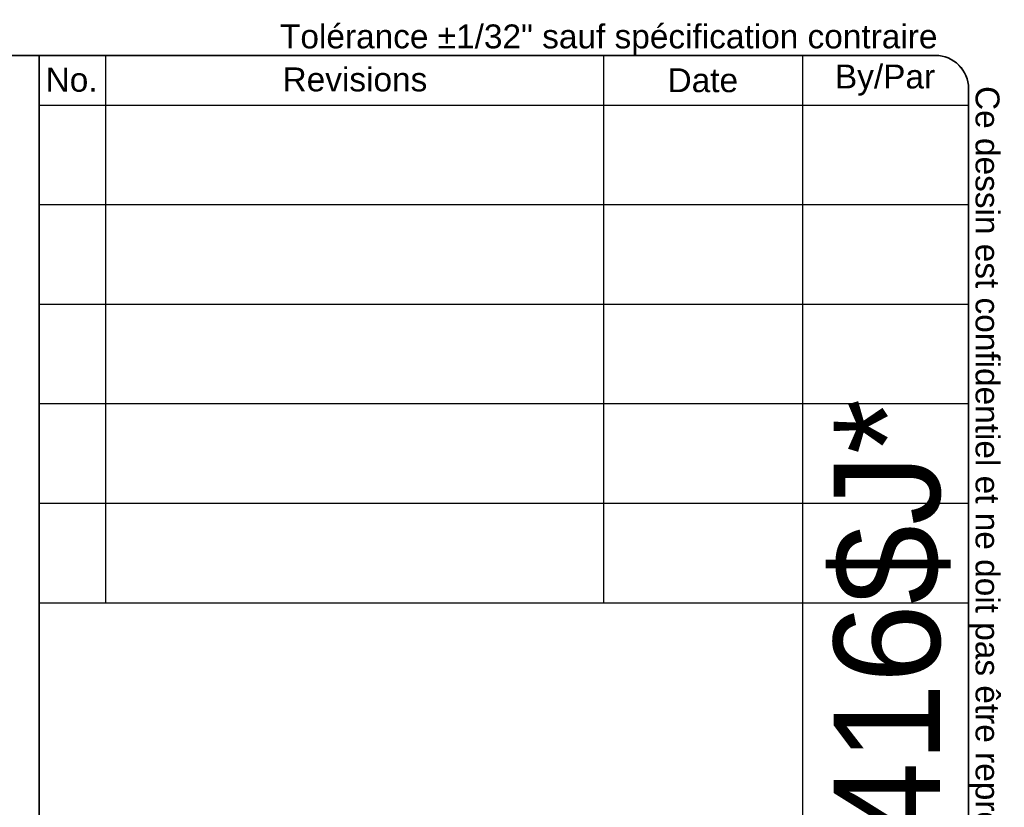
# Model space of a CAD drawing. Header units: inches. Extents: x 0 to 192, y -11 to 125.
# Tile 13 of 13: x 149 to 192, y 91 to 125. Entities that reach past the tile are written whole.
import ezdxf
from ezdxf.enums import TextEntityAlignment as Align

# ---------------------------------------------------------------- set-up
doc = ezdxf.new("R2010")
doc.units = ezdxf.units.IN
doc.header["$LTSCALE"] = 11.537764
doc.header["$MEASUREMENT"] = 0
doc.layers.get('0').update_dxf_attribs({"lineweight": 25})
doc.layers.add('Sketch Geometry(ANSI)', color=7, linetype='Continuous', lineweight=25)
doc.layers.add('Symbols(ANSI)', color=7, linetype='Continuous', lineweight=25)
doc.styles.add('Current-ANSI', font='arial.ttf')
doc.styles.add('Text Style44', font='arialbd.ttf')
doc.styles.add('Text Style83', font='FRE3OF9X.TTF')

# ---------------------------------------------------------------- blocks, each defined once
blk = doc.blocks.new('Title Blocks EXM - ANSI B')
at = {"layer": 'Sketch Geometry(ANSI)'}
for p, q in [((13.25, 10.687), (16.625, 10.687)), ((13.5, 10.687), (13.5, 8.625)), ((15.375, 10.687), (15.375, 8.625)), ((16.125, 10.687), (16.125, 3.5)), ((16.75, 10.562), (16.75, 0.375)), ((13.25, 10.5), (16.75, 10.5)), ((13.25, 10.125), (16.75, 10.125)), ((13.25, 9.75), (16.75, 9.75)), ((16.75, 9.375), (13.25, 9.375)), ((13.25, 9), (16.75, 9)), ((16.75, 9), (16.75, 8.625)), ((13.25, 8.625), (16.75, 8.625))]:
    blk.add_line(p, q, dxfattribs=at)
at = {"layer": 'Sketch Geometry(ANSI)', "linetype": 'Continuous', "lineweight": 35}
for q in [(13.25, 10.687), (13.25, 3.5)]:
    blk.add_line((13.25, 8.625), q, dxfattribs=at)
at = {"layer": 'Sketch Geometry(ANSI)'}
blk.add_arc((16.625, 10.562), 0.125, 0, 90, dxfattribs=at)
at = {"layer": 'Symbols(ANSI)', "color": 7, "char_height": 0.09, "attachment_point": 5, "style": 'Current-ANSI'}
for s, insert, width in [('No.', (13.3727, 10.5947), 0.250391), ('Revisions', (14.4395, 10.5958), 1.873306), ('Date', (15.7494, 10.5928), 0.751347), ('By/Par', (16.4354, 10.5938), 0.622018)]:
    blk.add_mtext(s, dxfattribs=dict(at, insert=insert, width=width))
at = {"layer": 'Symbols(ANSI)', "color": 7, "style": 'Current-ANSI'}
for tag, p in [('REV1', (13.3753, 10.3127)), ('REV1DATE', (15.7496, 10.31)), ('REV1BY', (16.4371, 10.3133)), ('REV2', (13.3734, 9.9377)), ('REV2DATE', (15.7475, 9.9406)), ('REV2BY', (16.4372, 9.9385)), ('REV3', (13.3741, 9.563)), ('REV3DATE', (15.7516, 9.563)), ('REV3BY', (16.4372, 9.5635)), ('REV4', (13.3766, 9.1879)), ('REV4DATE', (15.7516, 9.1879)), ('REV4BY', (16.4411, 9.1885)), ('REV5', (13.3734, 8.8129)), ('REV5DATE', (15.7516, 8.8129)), ('REV5BY', (16.4379, 8.8113)), ('MFG_APPROVED_DATE', (16.3934, 2.3745)), ('DETAIL_REV', (16.2494, 0.9257))]:
    blk.add_attdef(tag, text='', height=0.09, dxfattribs=at).set_placement(p, align=Align.MIDDLE_CENTER)
for tag, p in [('REV1DESC', (13.5255, 10.3098)), ('REV2DESC', (13.5253, 9.9374)), ('REV3DESC', (13.528, 9.5635)), ('REV4DESC', (13.533, 9.1903)), ('REV5DESC', (13.5322, 8.8113)), ('COMPANY', (14.1202, 2.375))]:
    blk.add_attdef(tag, text='', height=0.09, dxfattribs=at).set_placement(p, align=Align.MIDDLE_LEFT)
at = {"layer": 'Symbols(ANSI)', "color": 7, "style": 'Text Style83'}
blk.add_attdef('BARCODE_001', (16.6422, 4.0397), '', height=0.4, rotation=90, dxfattribs=at)
at = {"layer": 'Symbols(ANSI)', "color": 7}
for tag, p, height, style in [('IDW_DATE_001', (16.102, 2.0805), 0.09, 'Current-ANSI'), ('MATERIEL_001', (13.9591, 1.7815), 0.09, 'Current-ANSI'), ('COLOR_001', (14.2747, 1.4037), 0.09, 'Current-ANSI'), ('FINISH_001', (16.106, 1.3941), 0.09, 'Current-ANSI'), ('IDW_DESC_001', (13.5555, 0.8851), 0.09, 'Current-ANSI'), ('Sheet_Number_001', (16.3461, 0.5799), 0.09, 'Current-ANSI'), ('IDW_REV_001', (15.9474, 0.3552), 0.14, 'Text Style44'), ('IDW_NAME_001', (13.825, 0.3043), 0.14, 'Text Style44'), ('Number_of_sheets_001', (16.5509, 0.3301), 0.09, 'Current-ANSI')]:
    blk.add_attdef(tag, p, '', height=height, dxfattribs=dict(at, style=style))
blk = doc.blocks.new('Borders 1_EXM - B (Inch)')
at = {"layer": 'Sketch Geometry(ANSI)', "linetype": 'Continuous', "lineweight": 35}
for p, q in [((16.3979, 10.6915), (0.5229, 10.6915)), ((16.5229, 0.3795), (16.5229, 10.5665))]:
    blk.add_line(p, q, dxfattribs=at)
blk.add_arc((16.3979, 10.5665), 0.125, 0, 90, dxfattribs=at)
at = {"layer": 'Symbols(ANSI)', "color": 7, "insert": (13.9302, 10.6908), "char_height": 0.09, "attachment_point": 7, "style": 'Current-ANSI'}
blk.add_mtext('Tolérance ±1/32" sauf spécification contraire', dxfattribs=at)
at = {"layer": 'Symbols(ANSI)', "color": 7, "insert": (16.5222, 10.576), "char_height": 0.09, "attachment_point": 7, "rotation": 270, "style": 'Current-ANSI'}
blk.add_mtext('Ce dessin est confidentiel et ne doit pas être reproduit ou utilisé sans le consentement de EXM', dxfattribs=at)
at = {"layer": 'Symbols(ANSI)', "color": 7, "style": 'Current-ANSI'}
blk.add_attdef('FILENAME_AND_PATH_001', (6.0203, 10.7181), '', height=0.09, dxfattribs=at)

msp = doc.modelspace()

# ---------------------------------------------------------------- block references
at = {"xscale": 11.53776408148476, "yscale": 11.53776408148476, "zscale": 11.53776408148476}
msp.add_blockref('Borders 1_EXM - B (Inch)', (0, 0), dxfattribs=at)
ref = msp.add_blockref('Title Blocks EXM - ANSI B', (-2.6207, 0.05242), dxfattribs=dict(xscale=11.53776408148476, yscale=11.53776408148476, zscale=11.53776408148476))
ref.add_attrib('BARCODE_001', '*$H5412ES242416$J*', (189.39333, 46.66123), dxfattribs={"layer": 'Symbols(ANSI)', "color": 7, "height": 4.6151058, "rotation": 90, "style": 'Text Style83'})

doc.saveas('drawing.dxf')
